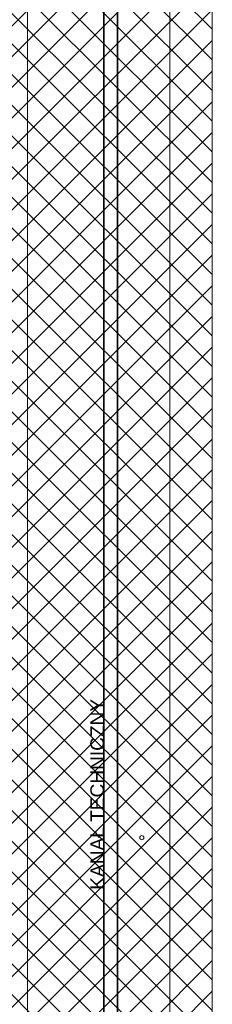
# Model space of a CAD drawing. Header units: millimetres. Extents: x 167773 to 185035, y -114105 to -66770.
# Tile 100 of 114: x 173164 to 173445, y -85879 to -84437. Entities that reach past the tile are written whole.
import ezdxf

# ---------------------------------------------------------------- set-up
doc = ezdxf.new("R2010")
doc.units = ezdxf.units.MM
for name, color, linetype, lineweight in [('a-op_leader', 9, 'Continuous', 9), ('a-op_text', 7, 'Continuous', 9), ('b-ściany', 2, 'Continuous', 9), ('El-koryta_puszki', 1, 'Continuous', 35), ('h-hatch', 8, 'Continuous', 9)]:
    doc.layers.add(name, color=color, linetype=linetype, lineweight=lineweight)
doc.styles.add('PPAB_100', font='arial.ttf', dxfattribs={"height": 18})

msp = doc.modelspace()

# ---------------------------------------------------------------- hatches: boundary and pattern name
at = {"layer": 'h-hatch'}
h = msp.add_hatch(dxfattribs=at)
h.set_pattern_fill('NET', color=256, scale=10, angle=45, style=0)
h.paths.add_polyline_path([(173115.4, -86145.9), (173115.4, -84270.9), (171317.4, -84270.9), (171317.4, -82318.9), (173173.4, -82318.9), (173173.4, -82333.9), (173445.4, -82333.9), (173445.4, -86145.9)])

# ---------------------------------------------------------------- linework, layer by layer
at = {"layer": 'a-op_leader'}
msp.add_circle((173342.5, -85634.6), 3, dxfattribs=at)
at = {"layer": 'b-ściany'}
for p, q in [((173445.4, -82333.9), (173445.4, -86145.9)), ((173383.4, -86191.1), (173383.4, -82378.9)), ((173175.4, -84230.9), (173175.4, -86145.9))]:
    msp.add_line(p, q, dxfattribs=at)
at = {"layer": 'El-koryta_puszki'}
msp.add_lwpolyline([(173286.8, -86145.9), (173306.8, -86145.9), (173306.8, -82378.9), (173286.8, -82378.9)], close=True, dxfattribs=at)

# ---------------------------------------------------------------- texts
at = {"layer": 'a-op_text', "ltscale": 0.5, "insert": (173277.4, -85571.2), "char_height": 20, "width": 463.317, "attachment_point": 5, "rotation": 90, "style": 'PPAB_100'}
msp.add_mtext('{\\fArial|b0|i0|c238|p34;KANAŁ TECHNICZNY}', dxfattribs=at)

doc.saveas('drawing.dxf')
